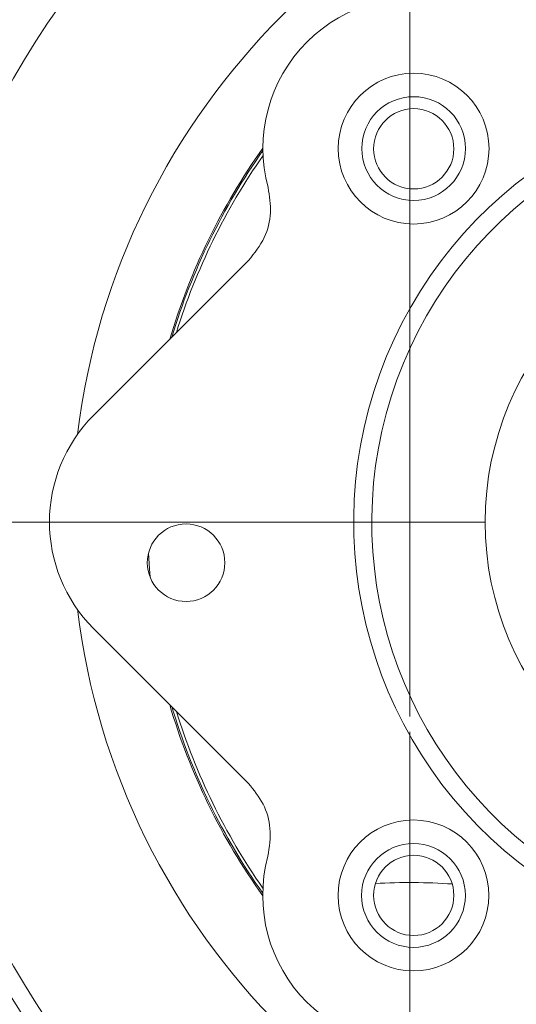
# Model space of a CAD drawing. Header units: inches. Extents: x 0.3 to 33.9, y 0.2 to 21.7.
# Tile 11 of 22: x 21.6 to 23.3, y 8.4 to 11.6. Entities that reach past the tile are written whole.
import ezdxf

# ---------------------------------------------------------------- set-up
doc = ezdxf.new("R2010")
doc.units = ezdxf.units.IN
doc.header["$MEASUREMENT"] = 0
doc.layers.add('SLD-0', color=7, linetype='Continuous', lineweight=15)
doc.styles.add('SLDTEXTSTYLE0', font='TXT', dxfattribs={"width": 0.75})
doc.dimstyles.new('SLDDIMSTYLE0', dxfattribs={"dimtxt": 0.25, "dimasz": 0.13, "dimexe": 0, "dimexo": 0.0625, "dimgap": 0.0625, "dimtad": 0, "dimtih": 1, "dimtoh": 1, "dimrnd": 1e-09, "dimzin": 12, "dimdsep": 46, "dimtxsty": 'SLDTEXTSTYLE0', "dimsah": 1, "dimcen": 0.09, "dimadec": 0, "dimazin": 3, "dimtfac": 1, "dimtofl": 0, "dimtmove": 0, "dimatfit": 3, "dimfxl": 1, "dimfrac": 2, "dimtolj": 1, "dimtzin": 12, "dimarcsym": 0})
doc.dimstyles.new('SLDDIMSTYLE1', dxfattribs={"dimtxt": 0.25, "dimasz": 0.13, "dimexe": 0, "dimexo": 0.0625, "dimgap": 0.0625, "dimtad": 0, "dimtih": 1, "dimtoh": 1, "dimrnd": 1e-09, "dimzin": 12, "dimdsep": 46, "dimtxsty": 'SLDTEXTSTYLE0', "dimsah": 1, "dimcen": 0.09, "dimadec": 0, "dimazin": 3, "dimtfac": 1, "dimtmove": 0, "dimatfit": 0, "dimfxl": 1, "dimfrac": 2, "dimtolj": 1, "dimtzin": 12, "dimarcsym": 0})

# ---------------------------------------------------------------- blocks, each defined once
blk = doc.blocks.new('_D_1')
at = {"layer": 'SLD-0'}
for p, q in [((22.9095, 9.3358), (22.9095, 14.5179)), ((24.1595, 13.4864), (24.1595, 14.5179)), ((23.0554, 14.4297), (23.0046, 14.4297)), ((23.0046, 14.4297), (23.0046, 14.0329)), ((24.0136, 14.4297), (24.0644, 14.4297)), ((24.0644, 14.4297), (24.0644, 14.0329)), ((22.9095, 14.3929), (22.6595, 14.3929)), ((24.1595, 14.3929), (24.4095, 14.3929)), ((23.0046, 14.0329), (23.0554, 14.0329)), ((24.0644, 14.0329), (24.0136, 14.0329))]:
    blk.add_line(p, q, dxfattribs=at)
for points in [[(22.9095, 14.3929), (22.7795, 14.4129), (22.7795, 14.3729)], [(24.1595, 14.3929), (24.2895, 14.3729), (24.2895, 14.4129)]]:
    blk.add_solid(points, dxfattribs=at)
at = {"layer": 'SLD-0', "char_height": 0.25, "attachment_point": 1, "style": 'SLDTEXTSTYLE0'}
for s, insert in [('1.25', (23.1097, 14.8028, 0.413)), ('31.75', (23.1189, 14.3551, 0.413))]:
    blk.add_mtext(s, dxfattribs=dict(at, insert=insert))
blk = doc.blocks.new('_D_3')
at = {"layer": 'SLD-0'}
for p, q in [((20.0902, 9.1263), (20.0902, 14.5179)), ((22.9095, 9.3358), (22.9095, 14.5179)), ((21.0207, 14.4297), (20.97, 14.4297)), ((20.97, 14.4297), (20.97, 14.0329)), ((21.9789, 14.4297), (22.0297, 14.4297)), ((22.0297, 14.4297), (22.0297, 14.0329)), ((20.0902, 14.3929), (20.8812, 14.3929)), ((22.9095, 14.3929), (22.1185, 14.3929)), ((20.97, 14.0329), (21.0207, 14.0329)), ((22.0297, 14.0329), (21.9789, 14.0329))]:
    blk.add_line(p, q, dxfattribs=at)
for points in [[(20.0902, 14.3929), (20.2202, 14.3729), (20.2202, 14.4129)], [(22.9095, 14.3929), (22.7795, 14.4129), (22.7795, 14.3729)]]:
    blk.add_solid(points, dxfattribs=at)
at = {"layer": 'SLD-0', "char_height": 0.25, "attachment_point": 1, "style": 'SLDTEXTSTYLE0'}
for s, insert in [('2.82', (21.075, 14.8028, 0.413)), ('71.61', (21.0842, 14.3551, 0.413))]:
    blk.add_mtext(s, dxfattribs=dict(at, insert=insert))
blk = doc.blocks.new('SW_CENTERMARKSYMBOL_0')
at = {"layer": 'SLD-0', "color": 0}
blk.add_line((-1, 0), (-3.4561, 0), dxfattribs=at)
blk = doc.blocks.new('SW_CENTERMARKSYMBOL_1')
at = {"layer": 'SLD-0', "color": 0}
blk.add_line((0, 1), (0, 2.635), dxfattribs=at)

msp = doc.modelspace()

# ---------------------------------------------------------------- linework, layer by layer
at = {"color": 7, "linetype": 'Continuous', "lineweight": 15}
for p, q in [((21.8611, 10.3341), (22.3747, 10.8474)), ((22.3743, 9.1141), (21.861, 9.6277))]:
    msp.add_line(p, q, dxfattribs=at)
at = {"color": 7, "linetype": 'Continuous', "lineweight": 15, "flags": 128}
msp.add_lwpolyline([(22.0429, 9.8771), (22.046, 9.8257), (22.0482, 9.798)], dxfattribs=at)
at = {"color": 7, "linetype": 'Continuous', "lineweight": 15}
for centre, radius in [((24.1595, 9.9804), 2.9561), ((22.9223, 11.2181), 0.25), ((22.9223, 11.2181), 0.172), ((22.9225, 11.2174), 0.133), ((24.1595, 9.9804), 1), ((22.1675, 9.8458), 0.1285), ((22.9217, 8.7432), 0.25), ((22.9217, 8.7432), 0.172), ((22.9225, 8.7434), 0.133)]:
    msp.add_circle(centre, radius, dxfattribs=at)
at = {"color": 8, "linetype": 'Continuous', "lineweight": 15}
for radius, start, end in [(2.3701, 97, 172.9726), (2.1338, 144.4977, 163.5004), (2.129, 144.6769, 163.2622), (2.3701, 187, 262.9726), (2.1338, 196.4722, 215.4749), (2.129, 196.7104, 215.2958)]:
    msp.add_arc((24.1595, 9.9804), radius, start, end, dxfattribs=at)
at = {"color": 7, "linetype": 'Continuous', "lineweight": 15}
for centre, radius, start, end in [((22.9223, 11.2181), 0.5, 74.9758, 194.9968), ((24.1595, 9.9804), 1.436, 83.304, 236.6686), ((24.1595, 9.9804), 1.376, 83.5861, 236.3866), ((24.1595, 9.9804), 2.1191, 145.0346, 162.7582), ((24.1595, 9.9804), 2.1191, 197.2145, 214.9381), ((22.9217, 8.7432), 0.5, 164.9758, 284.9968), ((22.9095, 6.6508), 2.135, 86.2261, 93.062), ((24.1595, 9.9804), 3.0148, 210.6526, 225.5436)]:
    msp.add_arc(centre, radius, start, end, dxfattribs=at)
msp.add_ellipse((22.2156, 9.9808), major_axis=(-0.501, 0.0001), ratio=0.998099, start_param=5.498738, end_param=7.067632, dxfattribs=at)
for points in [[(22.4394, 11.0887), (22.4439, 11.0609), (22.4529, 11.0054), (22.4312, 10.918), (22.3941, 10.8717), (22.3747, 10.8474)], [(22.3743, 9.1141), (22.3921, 9.0924), (22.4276, 9.0488), (22.4525, 8.9622), (22.4436, 8.9036), (22.4388, 8.8728)]]:
    msp.add_open_spline(points, degree=3, knots=[0, 0, 0, 0, 0.322228, 0.644461, 1, 1, 1, 1], dxfattribs=at)

# ---------------------------------------------------------------- block references
at = {"layer": 'SLD-0'}
for name, p in [('SW_CENTERMARKSYMBOL_0', (24.1595, 9.9804)), ('SW_CENTERMARKSYMBOL_1', (22.9095, 6.6508))]:
    msp.add_blockref(name, p, dxfattribs=at)

# ---------------------------------------------------------------- dimensions: what is measured, and where the dimension line sits
for base, p1, p2, dimstyle, picture, middle in [((22.9095, 14.3929), (20.0902, 9.0763), (22.9095, 9.2858), 'SLDDIMSTYLE0', '_D_3', (21.4998, 14.3929)), ((24.1595, 14.3929), (22.9095, 9.2858), (24.1595, 13.4364), 'SLDDIMSTYLE1', '_D_1', (23.5345, 14.3929))]:
    dim = msp.add_linear_dim(base=base, p1=p1, p2=p2, dimstyle=dimstyle, dxfattribs=at)
    dim.commit()
    dim.dimension.update_dxf_attribs({"geometry": picture, "text_midpoint": middle, "dimtype": 160})

doc.saveas('drawing.dxf')
